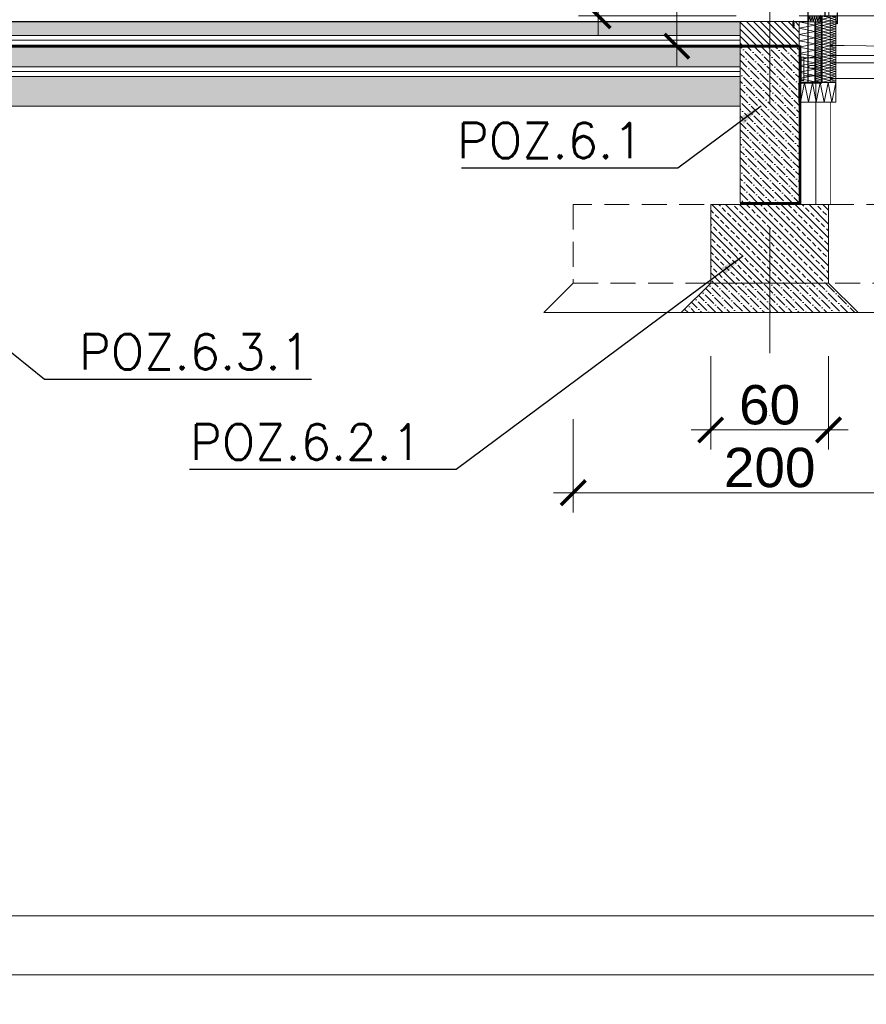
# Model space of a CAD drawing. Extents: x 4615668 to 9294084, y 5325188 to 10688993.
# Tile 213 of 256: x 4639102 to 4639533, y 5326647 to 5327148. Entities that reach past the tile are written whole.
import ezdxf
from ezdxf.lldxf.tags import DXFTag

# ---------------------------------------------------------------- set-up
doc = ezdxf.new("R2010")
doc.units = 0
doc.header["$MEASUREMENT"] = 0
for name, pattern in [('1', [0]), ('ACAD_DOTTED', [0.5, 0.25, -0.25]), ('DASHDOT', [25.4, 12.7, -6.35, 0, -6.35]), ('DASHED', [19.05, 12.7, -6.35])]:
    doc.linetypes.add(name, pattern=pattern)
for name, color, linetype, lineweight in [('00 wymiary', 15, 'Continuous', 15), ('2-0', 40, 'Continuous', 5), ('A_wymiary', 152, 'Continuous', 5), ('ATH 1-0', 142, 'Continuous', 5), ('ATH 2-0', 40, 'Continuous', 5), ('ATH 3-0', 102, 'Continuous', 5), ('ATH 3-2', 102, 'Continuous', 5), ('ATH Al', 5, 'Continuous', 5), ('AW_PROFILE', 7, 'Continuous', 5), ('hatch', 253, 'Continuous', 0), ('K-OPISY', 252, 'Continuous', 15), ('kotwy', 170, '1', 5), ('ocieplenie', 214, 'Continuous', 13), ('Osie', 175, 'DASHDOT', 9), ('sciany - mur', 1, 'Continuous', 30), ('Wymiar', 7, 'Continuous', 9)]:
    doc.layers.add(name, color=color, linetype=linetype, lineweight=lineweight)
for name, color, linetype in [('ConProfile', 7, 'Continuous'), ('CrossSectionsProfils', 7, 'Continuous'), ('DIM', 7, 'Continuous'), ('sciany', 1, 'Continuous')]:
    doc.layers.add(name, color=color, linetype=linetype)
doc.styles.add('Arial Narrow 20', font='arial.ttf', dxfattribs={"height": 20})
doc.styles.add('Simplex', font='simplex.shx')
doc.linetypes.add('BATTING', pattern='A,0.00254,-2.54,[134,ltypeshp.shx,S=2.54,R=0,X=-2.54,Y=0],-5.08,[134,ltypeshp.shx,S=2.54,R=180,X=2.54,Y=0],-2.54', length=10.16254)
tags = doc.linetypes.add('DASH', pattern=[15, 10, -5]).pattern_tags.tags
tags[6:7] = [DXFTag(74, 4), DXFTag(75, 0), DXFTag(340, '0'), DXFTag(46, 0.0), DXFTag(50, 0.0), DXFTag(44, 0.0), DXFTag(45, 0.0)]
tags[4:5] = [DXFTag(74, 4), DXFTag(75, 0), DXFTag(340, '0'), DXFTag(46, 0.0), DXFTag(50, 0.0), DXFTag(44, 0.0), DXFTag(45, 0.0)]
doc.dimstyles.new('1do100 ok', dxfattribs={"dimscale": 0.5, "dimtxt": 12, "dimasz": 25, "dimexe": 20, "dimexo": 0, "dimgap": 5, "dimtad": 1, "dimdec": 0, "dimzin": 9, "dimtxsty": 'Arial Narrow 20', "dimblk": 'ARCHTICK', "dimcen": 3, "dimdle": 20, "dimclrd": 256, "dimclre": 256, "dimclrt": 256, "dimadec": 0, "dimazin": 2, "dimtfac": 1, "dimtdec": 0, "dimtix": 1, "dimtmove": 2, "dimatfit": 3, "dimldrblk": 'NONE', "dimfxl": 0, "dimtvp": 1, "dimtolj": 1, "dimtzin": 0, "dimlwd": 5, "dimlwe": 5, "dimarcsym": 0})
doc.dimstyles.new('1do50', dxfattribs={"dimscale": 5, "dimtxt": 2.5, "dimasz": 2.5, "dimexe": 2.5, "dimexo": 0.5, "dimgap": 1, "dimtad": 1, "dimdec": 1, "dimrnd": 0.5, "dimzin": 12, "dimdsep": 46, "dimtxsty": 'Simplex', "dimblk": 'OBLIQUE', "dimcen": 0.5, "dimdle": 2.5, "dimclrd": 256, "dimclre": 256, "dimclrt": 256, "dimadec": 1, "dimazin": 3, "dimtfac": 1, "dimtdec": 1, "dimtix": 1, "dimtmove": 0, "dimatfit": 3, "dimfxl": 0, "dimtolj": 1, "dimtzin": 0, "dimarcsym": 0})
pattern_1 = [(135, (-17043.35, -5502.5394), (-4.8613591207, 1.3258252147), [6.25, -1.25, 0, -1.25])]

# ---------------------------------------------------------------- blocks, each defined once
blk = doc.blocks.new('bfgbfgb')
at = {"layer": 'kotwy', "color": 6}
for p, q in [((42173.6, 23166.5), (42173.6, 23046.5)), ((42173.6, 23166.5), (42198.6, 23166.5)), ((42183.6, 23166.5), (42183.6, 23046.5)), ((42198.6, 23166.5), (42198.6, 23046.5)), ((42198.6, 23161.5), (42283.6, 23161.5)), ((42283.6, 23161.5), (42283.6, 23071.5)), ((42173.6, 23046.5), (42198.6, 23046.5)), ((42198.6, 23071.5), (42283.6, 23071.5))]:
    blk.add_line(p, q, dxfattribs=at)
at = {"layer": 'kotwy', "color": 251}
for p, q in [((42229.1, 23123), (42256.1, 23123)), ((42229.1, 23110), (42256.1, 23110))]:
    blk.add_line(p, q, dxfattribs=at)
at = {"layer": 'kotwy', "color": 251, "linetype": 'ACAD_DOTTED', "ltscale": 5}
blk.add_lwpolyline([(42173.6, 23127.8), (42183.6, 23127.8), (42183.6, 23115.3), (42173.6, 23115.3)], close=True, dxfattribs=at)
blk.add_lwpolyline([(42173.6, 23127.8), (42183.6, 23127.8), (42183.6, 23115.3), (42173.6, 23115.3)], close=True, dxfattribs=at)
at = {"layer": 'kotwy', "color": 251}
for centre, start, end in [((42229.1, 23116.5), 90, 270), ((42256.1, 23116.5), 270, 90)]:
    blk.add_arc(centre, 6.5, start, end, dxfattribs=at)
blk = doc.blocks.new('*U5304')
at = {"color": 0, "linetype": 'ByBlock', "lineweight": -2, "transparency": 16777216}
blk.add_lwpolyline([(0, 0), (0, -52.5, -0.876976), (-2, -52.8), (-5.2, -40.7), (-6.7, -41.1), (-3.4, -53.1, 0.876976), (1.5, -52.5), (1.5, 0)], format="xyb", close=True, dxfattribs=at)
blk = doc.blocks.new('kątownik alu 20x20x2')
at = {"lineweight": 9}
blk.add_lwpolyline([(-24, -2, -0.414214), (-25, -1), (-25, 0), (0, 0), (0, -25), (-1, -25, -0.414214), (-2, -24), (-2, -3, 0.414214), (-3, -2)], format="xyb", close=True, dxfattribs=at)
blk = doc.blocks.new('*U5305')
at = {"color": 0, "linetype": 'ByBlock', "lineweight": -2, "transparency": 16777216}
blk.add_lwpolyline([(0, 0), (98.3, 0, 0.414214), (100.3, 2), (100.3, 20.8), (99.3, 20.8), (99.3, 2, -0.414214), (98.3, 1), (0, 1)], format="xyb", close=True, dxfattribs=at)
blk = doc.blocks.new('*U5306')
at = {"color": 0, "linetype": 'ByBlock', "lineweight": -2, "transparency": 16777216}
blk.add_lwpolyline([(0, 0), (0, -338.4998), (40, -338.4998), (40, 0)], close=True, dxfattribs=at)
at = {"layer": 'ATH 3-0'}
blk.add_lwpolyline([(0, 0), (40, -8), (0, -16), (40, -24), (0, -32), (40, -40), (0, -48), (40, -56), (0, -64), (40, -72), (0, -80), (40, -88), (0, -96), (40, -104), (0, -112), (40, -120), (0, -128), (40, -136), (0, -144), (40, -152), (0, -160), (40, -168), (0, -176), (40, -184), (0, -192), (40, -200), (0, -208), (40, -216), (0, -224), (40, -232), (0, -240), (40, -248), (0, -256), (40, -264), (0, -272), (40, -280), (0, -288), (40, -296), (0, -304), (40, -312), (0, -320), (40, -328), (0, -336), (12.499, -338.4998)], dxfattribs=at)
blk = doc.blocks.new('*U5307')
at = {"color": 0, "linetype": 'ByBlock', "lineweight": -2, "transparency": 16777216}
blk.add_lwpolyline([(0, 0), (0, -338.4998), (30, -338.4998), (30, 0)], close=True, dxfattribs=at)
at = {"layer": 'ATH 3-0'}
blk.add_lwpolyline([(0, 0), (30, -6), (0, -12), (30, -18), (0, -24), (30, -30), (0, -36), (30, -42), (0, -48), (30, -54), (0, -60), (30, -66), (0, -72), (30, -78), (0, -84), (30, -90), (0, -96), (30, -102), (0, -108), (30, -114), (0, -120), (30, -126), (0, -132), (30, -138), (0, -144), (30, -150), (0, -156), (30, -162), (0, -168), (30, -174), (0, -180), (30, -186), (0, -192), (30, -198), (0, -204), (30, -210), (0, -216), (30, -222), (0, -228), (30, -234), (0, -240), (30, -246), (0, -252), (30, -258), (0, -264), (30, -270), (0, -276), (30, -282), (0, -288), (30, -294), (0, -300), (30, -306), (0, -312), (30, -318), (0, -324), (30, -330), (0, -336), (12.499, -338.4998)], dxfattribs=at)
blk = doc.blocks.new('*U5308')
at = {"layer": 'ATH 1-0'}
h = blk.add_hatch(color=256, dxfattribs=at)
h.dxf.hatch_style = 2
h.paths.add_polyline_path([(0, 0), (0, -5), (1, -5), (1, 0)])
h = blk.add_hatch(color=256, dxfattribs=at)
h.dxf.hatch_style = 2
h.paths.add_polyline_path([(0, -10), (0, -15), (1, -15), (1, -10)])
h = blk.add_hatch(color=256, dxfattribs=at)
h.dxf.hatch_style = 2
h.paths.add_polyline_path([(0.1, -20.1, 0.094718), (0.6, -21.1), (3, -24.4), (3.8, -23.8), (1.4, -20.5, -0.094718), (1.1, -19.9)])
h = blk.add_hatch(color=256, dxfattribs=at)
h.dxf.hatch_style = 2
h.paths.add_polyline_path([(5.4, -28.3), (5.4, -33.3), (6.4, -33.3), (6.4, -28.3)])
h = blk.add_hatch(color=256, dxfattribs=at)
h.dxf.hatch_style = 2
h.paths.add_polyline_path([(5.4, -38.3), (5.4, -43.3), (6.4, -43.3), (6.4, -38.3)])
h = blk.add_hatch(color=256, dxfattribs=at)
h.dxf.hatch_style = 2
h.paths.add_polyline_path([(5.4, -48.3), (5.4, -53.3), (6.4, -53.3), (6.4, -48.3)])
h = blk.add_hatch(color=256, dxfattribs=at)
h.dxf.hatch_style = 2
h.paths.add_polyline_path([(5.4, -58.3), (5.4, -63.3), (6.4, -63.3), (6.4, -58.3)])
h = blk.add_hatch(color=256, dxfattribs=at)
h.dxf.hatch_style = 2
h.paths.add_polyline_path([(5.4, -68.3), (5.4, -73.3), (6.4, -73.3), (6.4, -68.3)])
h = blk.add_hatch(color=256, dxfattribs=at)
h.dxf.hatch_style = 2
h.paths.add_polyline_path([(5.4, -78.3), (5.4, -83.3), (6.4, -83.3), (6.4, -78.3)])
h = blk.add_hatch(color=256, dxfattribs=at)
h.dxf.hatch_style = 2
h.paths.add_polyline_path([(5.4, -88.3), (5.4, -93.3), (6.4, -93.3), (6.4, -88.3)])
h = blk.add_hatch(color=256, dxfattribs=at)
h.dxf.hatch_style = 2
h.paths.add_polyline_path([(5.4, -98.3), (5.4, -103.3), (6.4, -103.3), (6.4, -98.3)])
h = blk.add_hatch(color=256, dxfattribs=at)
h.dxf.hatch_style = 2
h.paths.add_polyline_path([(5.4, -108.3), (5.4, -113.3), (6.4, -113.3), (6.4, -108.3)])
h = blk.add_hatch(color=256, dxfattribs=at)
h.dxf.hatch_style = 2
h.paths.add_polyline_path([(5.4, -118.3), (5.4, -123.3), (6.4, -123.3), (6.4, -118.3)])
h = blk.add_hatch(color=256, dxfattribs=at)
h.dxf.hatch_style = 2
h.paths.add_polyline_path([(5.4, -128.3), (5.4, -133.3), (6.4, -133.3), (6.4, -128.3)])
h = blk.add_hatch(color=256, dxfattribs=at)
h.dxf.hatch_style = 2
h.paths.add_polyline_path([(5.4, -138.3), (5.4, -143.3), (6.4, -143.3), (6.4, -138.3)])
h = blk.add_hatch(color=256, dxfattribs=at)
h.dxf.hatch_style = 2
h.paths.add_polyline_path([(5.4, -148.3), (5.4, -153.3), (6.4, -153.3), (6.4, -148.3)])
h = blk.add_hatch(color=256, dxfattribs=at)
h.dxf.hatch_style = 2
h.paths.add_polyline_path([(5.4, -158.3), (5.4, -163.3), (6.4, -163.3), (6.4, -158.3)])
h = blk.add_hatch(color=256, dxfattribs=at)
h.dxf.hatch_style = 2
h.paths.add_polyline_path([(5.4, -168.3), (5.4, -173.3), (6.4, -173.3), (6.4, -168.3)])
h = blk.add_hatch(color=256, dxfattribs=at)
h.dxf.hatch_style = 2
h.paths.add_polyline_path([(5.4, -178.3), (5.4, -183.3), (6.4, -183.3), (6.4, -178.3)])
h = blk.add_hatch(color=256, dxfattribs=at)
h.dxf.hatch_style = 2
h.paths.add_polyline_path([(5.4, -188.3), (5.4, -193.3), (6.4, -193.3), (6.4, -188.3)])
h = blk.add_hatch(color=256, dxfattribs=at)
h.dxf.hatch_style = 2
h.paths.add_polyline_path([(5.4, -198.3), (5.4, -203.3), (6.4, -203.3), (6.4, -198.3)])
h = blk.add_hatch(color=256, dxfattribs=at)
h.dxf.hatch_style = 2
h.paths.add_polyline_path([(5.4, -208.3), (5.4, -213.3), (6.4, -213.3), (6.4, -208.3)])
h = blk.add_hatch(color=256, dxfattribs=at)
h.dxf.hatch_style = 2
h.paths.add_polyline_path([(5.4, -218.3), (5.4, -223.3), (6.4, -223.3), (6.4, -218.3)])
h = blk.add_hatch(color=256, dxfattribs=at)
h.dxf.hatch_style = 2
h.paths.add_polyline_path([(5.4, -228.3), (5.4, -233.3), (6.4, -233.3), (6.4, -228.3)])
h = blk.add_hatch(color=256, dxfattribs=at)
h.dxf.hatch_style = 2
h.paths.add_polyline_path([(5.4, -238.3), (5.4, -243.3), (6.4, -243.3), (6.4, -238.3)])
h = blk.add_hatch(color=256, dxfattribs=at)
h.dxf.hatch_style = 2
h.paths.add_polyline_path([(5.4, -248.3), (5.4, -253.3), (6.4, -253.3), (6.4, -248.3)])
h = blk.add_hatch(color=256, dxfattribs=at)
h.dxf.hatch_style = 2
h.paths.add_polyline_path([(5.4, -258.3), (5.4, -263.3), (6.4, -263.3), (6.4, -258.3)])
h = blk.add_hatch(color=256, dxfattribs=at)
h.dxf.hatch_style = 2
h.paths.add_polyline_path([(5.4, -268.3), (5.4, -273.3), (6.4, -273.3), (6.4, -268.3)])
h = blk.add_hatch(color=256, dxfattribs=at)
h.dxf.hatch_style = 2
h.paths.add_polyline_path([(5.4, -278.3), (5.4, -283.3), (6.4, -283.3), (6.4, -278.3)])
h = blk.add_hatch(color=256, dxfattribs=at)
h.dxf.hatch_style = 2
h.paths.add_polyline_path([(5.4, -288.3), (5.4, -293.3), (6.4, -293.3), (6.4, -288.3)])
h = blk.add_hatch(color=256, dxfattribs=at)
h.dxf.hatch_style = 2
h.paths.add_polyline_path([(5.4, -298.3), (5.4, -303.3), (6.4, -303.3), (6.4, -298.3)])
h = blk.add_hatch(color=256, dxfattribs=at)
h.dxf.hatch_style = 2
h.paths.add_polyline_path([(-109.5, -344.6), (-109.5, -349.6), (-108.5, -349.6), (-108.5, -344.6)])
h = blk.add_hatch(color=256, dxfattribs=at)
h.dxf.hatch_style = 2
h.paths.add_polyline_path([(-102.1, -340), (-106.5, -340, 0.053042), (-107.2, -340.1), (-107, -341, -0.053042), (-106.5, -341), (-102.1, -341)])
h = blk.add_hatch(color=256, dxfattribs=at)
h.dxf.hatch_style = 2
h.paths.add_polyline_path([(-92.1, -340), (-97.1, -340), (-97.1, -341), (-92.1, -341)])
h = blk.add_hatch(color=256, dxfattribs=at)
h.dxf.hatch_style = 2
h.paths.add_polyline_path([(-82.1, -340), (-87.1, -340), (-87.1, -341), (-82.1, -341)])
h = blk.add_hatch(color=256, dxfattribs=at)
h.dxf.hatch_style = 2
h.paths.add_polyline_path([(-72.1, -340), (-77.1, -340), (-77.1, -341), (-72.1, -341)])
h = blk.add_hatch(color=256, dxfattribs=at)
h.dxf.hatch_style = 2
h.paths.add_polyline_path([(-62.1, -340), (-67.1, -340), (-67.1, -341), (-62.1, -341)])
h = blk.add_hatch(color=256, dxfattribs=at)
h.dxf.hatch_style = 2
h.paths.add_polyline_path([(-52.1, -340), (-57.1, -340), (-57.1, -341), (-52.1, -341)])
h = blk.add_hatch(color=256, dxfattribs=at)
h.dxf.hatch_style = 2
h.paths.add_polyline_path([(-42.1, -340), (-47.1, -340), (-47.1, -341), (-42.1, -341)])
h = blk.add_hatch(color=256, dxfattribs=at)
h.dxf.hatch_style = 2
h.paths.add_polyline_path([(-32.1, -340), (-37.1, -340), (-37.1, -341), (-32.1, -341)])
h = blk.add_hatch(color=256, dxfattribs=at)
h.dxf.hatch_style = 2
h.paths.add_polyline_path([(-22.1, -340), (-27.1, -340), (-27.1, -341), (-22.1, -341)])
h = blk.add_hatch(color=256, dxfattribs=at)
h.dxf.hatch_style = 2
h.paths.add_polyline_path([(-12.1, -340), (-17.1, -340), (-17.1, -341), (-12.1, -341)])
h = blk.add_hatch(color=256, dxfattribs=at)
h.dxf.hatch_style = 2
h.paths.add_polyline_path([(-2.1, -340), (-7.1, -340), (-7.1, -341), (-2.1, -341)])
h = blk.add_hatch(color=256, dxfattribs=at)
h.dxf.hatch_style = 2
h.paths.add_polyline_path([(5.4, -338.3), (5.4, -340), (2.9, -340), (2.9, -341), (5.4, -341, 0.414214), (6.4, -340), (6.4, -338.3)])
h = blk.add_hatch(color=256, dxfattribs=at)
h.dxf.hatch_style = 2
h.paths.add_polyline_path([(5.4, -308.3), (5.4, -313.3), (6.4, -313.3), (6.4, -308.3)])
h = blk.add_hatch(color=256, dxfattribs=at)
h.dxf.hatch_style = 2
h.paths.add_polyline_path([(5.4, -318.3), (5.4, -323.3), (6.4, -323.3), (6.4, -318.3)])
h = blk.add_hatch(color=256, dxfattribs=at)
h.dxf.hatch_style = 2
h.paths.add_polyline_path([(5.4, -328.3), (5.4, -333.3), (6.4, -333.3), (6.4, -328.3)])
h = blk.add_hatch(color=256, dxfattribs=at)
h.dxf.hatch_style = 2
h.paths.add_polyline_path([(-109.5, -354.6), (-109.5, -359.6), (-108.5, -359.6), (-108.5, -354.6)])
h = blk.add_hatch(color=256, dxfattribs=at)
h.dxf.hatch_style = 2
h.paths.add_polyline_path([(-109.5, -364.6), (-109.5, -369.6), (-108.5, -369.6), (-108.5, -364.6)])
h = blk.add_hatch(color=256, dxfattribs=at)
h.dxf.hatch_style = 2
h.paths.add_polyline_path([(-109.5, -374.6), (-109.5, -379.6), (-108.5, -379.6), (-108.5, -374.6)])
h = blk.add_hatch(color=256, dxfattribs=at)
h.dxf.hatch_style = 2
h.paths.add_polyline_path([(-109.5, -384.6), (-109.5, -389.6), (-108.5, -389.6), (-108.5, -384.6)])
h = blk.add_hatch(color=256, dxfattribs=at)
h.dxf.hatch_style = 2
h.paths.add_polyline_path([(-109.5, -394.6), (-109.5, -399.6), (-108.5, -399.6), (-108.5, -394.6)])
h = blk.add_hatch(color=256, dxfattribs=at)
h.dxf.hatch_style = 2
h.paths.add_polyline_path([(-109.5, -404.6), (-109.5, -409.6), (-108.5, -409.6), (-108.5, -404.6)])
h = blk.add_hatch(color=256, dxfattribs=at)
h.dxf.hatch_style = 2
h.paths.add_polyline_path([(-109.5, -414.6), (-109.5, -419.6), (-108.5, -419.6), (-108.5, -414.6)])
h = blk.add_hatch(color=256, dxfattribs=at)
h.dxf.hatch_style = 2
h.paths.add_polyline_path([(-109.5, -424.6), (-109.5, -429.6), (-108.5, -429.6), (-108.5, -424.6)])
h = blk.add_hatch(color=256, dxfattribs=at)
h.dxf.hatch_style = 2
h.paths.add_polyline_path([(-109.5, -434.6), (-109.5, -439.6), (-108.5, -439.6), (-108.5, -434.6)])
at = {"color": 0, "linetype": 'ByBlock', "lineweight": -2, "transparency": 16777216}
blk.add_lwpolyline([(0, 0), (0, -19.4, 0.159966), (0.6, -21.1), (5.4, -27.7), (5.4, -340), (-106.5, -340, 0.414214), (-109.5, -343), (-109.5, -440), (-108.5, -440), (-108.5, -343, -0.414214), (-106.5, -341), (5.4, -341, 0.414214), (6.4, -340), (6.4, -27.7, 0.15997), (6.2, -27.1), (1.4, -20.5, -0.159966), (1, -19.4), (1, 0)], format="xyb", close=True, dxfattribs=at)
blk = doc.blocks.new('*U5309')
at = {"color": 0, "linetype": 'ByBlock', "lineweight": -2, "transparency": 16777216}
blk.add_lwpolyline([(0, 0), (0, -187.5), (100, -187.5), (100, 0)], close=True, dxfattribs=at)
at = {"layer": 'ATH 3-0'}
blk.add_lwpolyline([(0, 0), (100, -20), (0, -40), (100, -60), (0, -80), (100, -100), (0, -120), (100, -140), (0, -160), (100, -180), (62.6, -187.5)], dxfattribs=at)
blk = doc.blocks.new('*U5310')
at = {"color": 0, "linetype": 'ByBlock', "lineweight": -2, "transparency": 16777216}
blk.add_lwpolyline([(0, 0), (0, -308.2), (80, -308.2), (80, 0)], close=True, dxfattribs=at)
at = {"layer": 'ATH 3-0'}
blk.add_lwpolyline([(0, 0), (80, -16), (0, -32), (80, -48), (0, -64), (80, -80), (0, -96), (80, -112), (0, -128), (80, -144), (0, -160), (80, -176), (0, -192), (80, -208), (0, -224), (80, -240), (0, -256), (80, -272), (0, -288), (80, -304), (58.8, -308.2)], dxfattribs=at)
blk = doc.blocks.new('*U5311')
at = {"color": 0, "linetype": 'ByBlock', "lineweight": -2, "transparency": 16777216}
blk.add_lwpolyline([(0, 0), (0, -59.9), (30, -59.9), (30, 0)], close=True, dxfattribs=at)
at = {"layer": 'ATH 3-0'}
blk.add_lwpolyline([(0, 0), (30, -6), (0, -12), (30, -18), (0, -24), (30, -30), (0, -36), (30, -42), (0, -48), (30, -54), (0.7, -59.9)], dxfattribs=at)
blk = doc.blocks.new('*U5313')
at = {"color": 0, "linetype": 'ByBlock', "lineweight": -2, "transparency": 16777216}
blk.add_lwpolyline([(-4, 0), (34, 0)], dxfattribs=at)
blk = doc.blocks.new('*U5312')
at = {"color": 0, "linetype": 'ByBlock', "lineweight": -2, "transparency": 16777216}
for p, q in [((0.3, -4.2), (0.3, 4.2)), ((12, 2), (0.6, 2.7)), ((1.4, 1.4), (0.6, 2.7)), ((0.6, 2.7), (11.6, 2.5)), ((1.4, 3), (1.4, 2.6)), ((1.4, -1.4), (1.4, 1.4)), ((3.1, 1.4), (1.4, 1.4)), ((3.1, -1.4), (3.1, 1.4)), ((3.8, 3), (3.8, -3)), ((3.8, 2), (3.8, -1.2)), ((5.9, 2.6), (5.9, 3.3)), ((6.4, 2), (6.4, 1.2)), ((7.1, 1.2), (7.1, 2)), ((7.7, -1.2), (7.7, 1.2)), ((8.6, 2.5), (8.7, 3.3)), ((11.7, 3.3), (13.4, 2.6)), ((12, 2.5), (12, 2)), ((16.4, 2.6), (14.7, 3.3)), ((19.4, 2.6), (17.7, 3.3)), ((22.4, 2.6), (20.7, 3.3)), ((23.7, 3.3), (25.4, 2.6)), ((26.7, -3), (26.7, 3)), ((28.5, 3), (28.5, -3)), ((1.4, -1.4), (0.6, -2.7)), ((12, -2), (0.6, -2.7)), ((0.6, -2.7), (11.6, -2.5)), ((3.1, -1.4), (1.4, -1.4)), ((1.4, -3), (1.4, -2.6)), ((5.9, -2.6), (5.9, -3.3)), ((6.4, -2), (6.4, -1.2)), ((7.1, -1.2), (7.1, -2)), ((8.6, -2.5), (8.7, -3.3)), ((11.7, -3.3), (13.4, -2.6)), ((12, -2.5), (12, -2)), ((16.4, -2.6), (14.7, -3.3)), ((19.4, -2.6), (17.7, -3.3)), ((22.4, -2.6), (20.7, -3.3)), ((23.7, -3.3), (25.4, -2.6))]:
    blk.add_line(p, q, dxfattribs=at)
for points in [[(30, -2.7), (28.5, -3), (26.7, -3, 0.027541), (25.8, -3, 0.270325), (24.9, -2.5), (23.6, -2.5), (23.7, -3.3), (22.7, -3.3, 0.414214), (21.9, -2.5), (20.6, -2.5), (20.7, -3.3), (19.7, -3.3, 0.414214), (18.9, -2.5), (17.6, -2.5), (17.7, -3.3), (16.7, -3.3, 0.414214), (15.9, -2.5), (14.6, -2.5), (14.7, -3.3), (13.7, -3.3, 0.420005), (12.9, -2.5), (12, -2.5), (11.6, -2.5), (11.7, -3.3), (10.7, -3.3, 0.236341), (10.4, -2.6), (8.7, -3.3), (7.7, -3.3, 0.209793), (7.4, -2.7), (5.9, -3.3), (3.8, -3), (1.4, -3), (0.3, -4.2), (0, -4.2), (0, 4.2), (0.3, 4.2), (1.4, 3), (3.8, 3), (5.9, 3.3), (7.4, 2.7, 0.209793), (7.7, 3.3), (8.7, 3.3), (10.4, 2.6, 0.236341), (10.7, 3.3), (11.7, 3.3), (11.6, 2.5), (12, 2.5), (12.9, 2.5, 0.420005), (13.7, 3.3), (14.7, 3.3), (14.6, 2.5), (15.9, 2.5, 0.414214), (16.7, 3.3), (17.7, 3.3), (17.6, 2.5), (18.9, 2.5, 0.414214), (19.7, 3.3), (20.7, 3.3), (20.6, 2.5), (21.9, 2.5, 0.414214), (22.7, 3.3), (23.7, 3.3), (23.6, 2.5), (24.9, 2.5, 0.270325), (25.8, 3, 0.027541), (26.7, 3), (28.5, 3), (30, 2.7)], [(26, 1.2), (3.1, 1.2, -0.414214), (3.8, 2), (26, 2, -1)], [(26, -1.2), (3.1, -1.2, 0.414214), (3.8, -2), (26, -2, 1)]]:
    blk.add_lwpolyline(points, format="xyb", close=True, dxfattribs=at)
blk.add_circle((15.7, -0.5), 0.2, dxfattribs=at)
for centre, radius, start, end in [((6.8, 3.3), 0.85, 295.6699, 312.6064), ((14.3, -4.4), 5.6, 51.9912, 144.3693), ((14.3, 4.4), 5.6, 215.6307, 308.0088), ((9.9, 3.3), 0.85, 286.1563, 306.8106), ((6.8, -3.3), 0.85, 47.3936, 64.3301), ((9.9, -3.3), 0.85, 53.1894, 73.8437)]:
    blk.add_arc(centre, radius, start, end, dxfattribs=at)
at = {"layer": 'ATH 3-2'}
blk.add_blockref('*U5313', (0, 0), dxfattribs=at)
blk = doc.blocks.new('*U5314')
at = {"color": 0, "linetype": 'ByBlock', "lineweight": -2, "transparency": 16777216}
blk.add_lwpolyline([(0, 0), (0, -308.2), (30, -308.2), (30, 0)], close=True, dxfattribs=at)
at = {"layer": 'ATH 3-0'}
blk.add_lwpolyline([(0, 0), (30, -6), (0, -12), (30, -18), (0, -24), (30, -30), (0, -36), (30, -42), (0, -48), (30, -54), (0, -60), (30, -66), (0, -72), (30, -78), (0, -84), (30, -90), (0, -96), (30, -102), (0, -108), (30, -114), (0, -120), (30, -126), (0, -132), (30, -138), (0, -144), (30, -150), (0, -156), (30, -162), (0, -168), (30, -174), (0, -180), (30, -186), (0, -192), (30, -198), (0, -204), (30, -210), (0, -216), (30, -222), (0, -228), (30, -234), (0, -240), (30, -246), (0, -252), (30, -258), (0, -264), (30, -270), (0, -276), (30, -282), (0, -288), (30, -294), (0, -300), (30, -306), (18.8, -308.2)], dxfattribs=at)
blk = doc.blocks.new('G$CF6DD062E')
at = {"lineweight": 0, "ltscale": 40}
blk.add_lwpolyline([(945.7, 484.5), (903.6, 484.5)], dxfattribs=at)
at = {"layer": 'A_wymiary', "ltscale": 40}
blk.add_lwpolyline([(762.2, 6965.3), (762.2, 635.3), (762.2, 295.3), (831.6, 295.3), (831.6, 606.9, 0.029325), (831.4, 607.6), (826.9, 612.1, -0.198912), (825.7, 615), (825.7, 635.3), (828.7, 635.3), (828.7, 616.3, 0.414258), (829.7, 615.3), (830.7, 615.3, 0.444219), (831.7, 616.3), (831.7, 635.3), (831.7, 635.3), (867.2, 635.3), (867.2, 6965.3)], format="xyb", close=True, dxfattribs=at)
at = {"layer": 'ConProfile', "color": 7}
for p, q in [((825.7, 615, 17837.5), (825.7, 635.3, 17837.5)), ((831.4, 607.6, 17837.5), (826.9, 612.1, 17837.5)), ((831.6, 295.3), (831.6, 606.9, 17837.5))]:
    blk.add_line(p, q, dxfattribs=at)
for centre, radius, start, end in [((829.7, 615, 17837.5), 4, 180.0009, 225.0009), ((825.6, 605.4, 17837.5), 6.22, 14.3875, 21.1064)]:
    blk.add_arc(centre, radius, start, end, dxfattribs=at)
at = {"layer": 'CrossSectionsProfils', "ltscale": 40}
blk.add_lwpolyline([(831.6, 295.3), (762.2, 295.3), (762.2, 6965.3), (847.2, 6965.3), (847.2, 635.3)], dxfattribs=at)
at = {"layer": 'sciany', "lineweight": 0, "ltscale": 40}
blk.add_line((716.2, 335.3), (721.7, 335.3), dxfattribs=at)
at = {"layer": '00 wymiary', "lineweight": 5}
blk.add_blockref('bfgbfgb', (-41457.5, -22741.2), dxfattribs=at)
at = {"layer": '2-0', "lineweight": 5, "rotation": 270}
blk.add_blockref('*U5312', (687.2, 606.3), dxfattribs=at)
at = {"layer": 'ATH 2-0', "lineweight": 30}
blk.add_blockref('*U5308', (825.7, 635.3, 17837.5), dxfattribs=at)
at = {"layer": 'ATH 3-0', "lineweight": 5}
for name, p in [('*U5310', (716.2, 603.6)), ('*U5314', (797.7, 603.6, -1557.9)), ('*U5306', (833.6, 633.8, -1557.9)), ('*U5307', (873.6, 633.8, -1557.9))]:
    blk.add_blockref(name, p, dxfattribs=at)
for name, p, rotation in [('*U5311', (764.2, 603.6, 17837.5), 90.00000000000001), ('*U5309', (903.6, 295.3), 270)]:
    blk.add_blockref(name, p, dxfattribs=dict(at, rotation=rotation))
at = {"layer": 'ATH Al'}
blk.add_blockref('*U5305', (661.9, 605.3), dxfattribs=at)
at = {"layer": 'ATH Al', "color": 5, "lineweight": 5}
blk.add_blockref('*U5304', (910.7, 649.7), dxfattribs=at)
at = {"layer": 'AW_PROFILE', "xscale": -1}
blk.add_blockref('kątownik alu 20x20x2', (762.2, 635.3, -1557.9), dxfattribs=at)
blk = doc.blocks.new('_Oblique')
at = {"color": 0, "linetype": 'ByBlock', "lineweight": -2}
blk.add_line((-0.5, -0.5), (0.5, 0.5), dxfattribs=at)
blk = doc.blocks.new('_ArchTick')
at = {"color": 0, "linetype": 'ByBlock', "const_width": 0.15}
blk.add_lwpolyline([(-0.5, -0.5), (0.5, 0.5)], dxfattribs=at)
blk = doc.blocks.new('*D5662')
at = {"layer": 'Defpoints', "color": 0}
for p in [(4639453.78, 5327012), (4639513.78, 5327012), (4639513.78, 5326939.23)]:
    blk.add_point(p, dxfattribs=at)
at = {"layer": 'Wymiar', "linetype": 'Continuous', "lineweight": 5}
for p, q in [((4639453.78, 5326976.73), (4639453.78, 5326929.23)), ((4639513.78, 5326976.73), (4639513.78, 5326929.23)), ((4639443.78, 5326939.23), (4639523.78, 5326939.23))]:
    blk.add_line(p, q, dxfattribs=at)
at = {"layer": 'Wymiar', "linetype": 'ByBlock', "lineweight": 5, "xscale": 12.5, "yscale": 12.5, "zscale": 12.5, "rotation": 180}
blk.add_blockref('_ArchTick', (4639453.78, 5326939.23), dxfattribs=at)
at = {"layer": 'Wymiar', "linetype": 'ByBlock', "lineweight": 5, "xscale": 12.5, "yscale": 12.5, "zscale": 12.5}
blk.add_blockref('_ArchTick', (4639513.78, 5326939.23), dxfattribs=at)
at = {"layer": 'Wymiar', "lineweight": 0, "ltscale": 40, "insert": (4639483.78, 5326951.94), "char_height": 20, "attachment_point": 5, "style": 'Arial Narrow 20'}
blk.add_mtext('\\A1;60', dxfattribs=at)
blk = doc.blocks.new('_None')
blk = doc.blocks.new('*D5663')
at = {"layer": 'Defpoints', "color": 0}
for p in [(4639383.81, 5327013.97), (4639583.81, 5327013.97), (4639383.81, 5326907.31)]:
    blk.add_point(p, dxfattribs=at)
at = {"layer": 'Wymiar', "linetype": 'Continuous', "lineweight": 5}
for p, q in [((4639383.81, 5326944.81), (4639383.81, 5326897.31)), ((4639583.81, 5326944.81), (4639583.81, 5326897.31)), ((4639593.81, 5326907.31), (4639373.81, 5326907.31))]:
    blk.add_line(p, q, dxfattribs=at)
at = {"layer": 'Wymiar', "linetype": 'ByBlock', "lineweight": 5, "xscale": 12.5, "yscale": 12.5, "zscale": 12.5, "rotation": 180}
blk.add_blockref('_ArchTick', (4639383.81, 5326907.31), dxfattribs=at)
at = {"layer": 'Wymiar', "linetype": 'ByBlock', "lineweight": 5, "xscale": 12.5, "yscale": 12.5, "zscale": 12.5}
blk.add_blockref('_ArchTick', (4639583.81, 5326907.31), dxfattribs=at)
at = {"layer": 'Wymiar', "lineweight": 0, "ltscale": 40, "insert": (4639483.81, 5326920.02), "char_height": 20, "attachment_point": 5, "style": 'Arial Narrow 20'}
blk.add_mtext('\\A1;200', dxfattribs=at)
blk = doc.blocks.new('*D5678')
at = {"layer": 'Defpoints', "color": 0}
for p in [(4639471.98, 5327424.97), (4639436.53, 5327134.47), (4639471.98, 5327134.47)]:
    blk.add_point(p, dxfattribs=at)
at = {"layer": 'DIM', "lineweight": 5, "ltscale": 40}
for p, q in [((4639436.53, 5327434.97), (4639436.53, 5327124.47)), ((4639471.98, 5327424.97), (4639426.53, 5327424.97)), ((4639471.98, 5327134.47), (4639426.53, 5327134.47))]:
    blk.add_line(p, q, dxfattribs=at)
at = {"layer": 'DIM', "linetype": 'ByBlock', "lineweight": 5, "xscale": 12.5, "yscale": 12.5, "zscale": 12.5}
for p, rotation in [((4639436.53, 5327424.97), 90), ((4639436.53, 5327134.47), 270)]:
    blk.add_blockref('_ArchTick', p, dxfattribs=dict(at, rotation=rotation))
at = {"layer": 'DIM', "lineweight": 0, "ltscale": 40, "insert": (4639423.82, 5327279.72), "char_height": 20, "attachment_point": 5, "rotation": 90, "style": 'Arial Narrow 20'}
blk.add_mtext('\\A1;290', dxfattribs=at)
blk = doc.blocks.new('*D5679')
at = {"layer": 'Defpoints', "color": 0}
for p in [(4639468.78, 5327424.97), (4639396.47, 5327149.97), (4639466.78, 5327149.97)]:
    blk.add_point(p, dxfattribs=at)
at = {"layer": 'DIM', "lineweight": 5, "ltscale": 40}
for p, q in [((4639396.47, 5327434.97), (4639396.47, 5327139.97)), ((4639468.78, 5327424.97), (4639386.47, 5327424.97)), ((4639466.78, 5327149.97), (4639386.47, 5327149.97))]:
    blk.add_line(p, q, dxfattribs=at)
at = {"layer": 'DIM', "linetype": 'ByBlock', "lineweight": 5, "xscale": 12.5, "yscale": 12.5, "zscale": 12.5}
for p, rotation in [((4639396.47, 5327424.97), 90), ((4639396.47, 5327149.97), 270)]:
    blk.add_blockref('_ArchTick', p, dxfattribs=dict(at, rotation=rotation))
at = {"layer": 'DIM', "lineweight": 0, "ltscale": 40, "insert": (4639383.76, 5327287.47), "char_height": 20, "attachment_point": 5, "rotation": 90, "style": 'Arial Narrow 20'}
blk.add_mtext('\\A1;275', dxfattribs=at)
blk = doc.blocks.new('*D5685')
at = {"layer": 'Defpoints', "color": 0}
for p in [(4639513.78, 5327784.97), (4639627.7, 5327784.97), (4639498.78, 5327149.97)]:
    blk.add_point(p, dxfattribs=at)
at = {"layer": 'DIM', "lineweight": 5, "ltscale": 40}
for p, q in [((4639627.7, 5327139.97), (4639627.7, 5327794.97)), ((4639513.78, 5327784.97), (4639637.7, 5327784.97)), ((4639498.78, 5327149.97), (4639637.7, 5327149.97))]:
    blk.add_line(p, q, dxfattribs=at)
at = {"layer": 'DIM', "linetype": 'ByBlock', "lineweight": 5, "xscale": 12.5, "yscale": 12.5, "zscale": 12.5}
for p, rotation in [((4639627.7, 5327784.97), 90), ((4639627.7, 5327149.97), 270)]:
    blk.add_blockref('_ArchTick', p, dxfattribs=dict(at, rotation=rotation))
at = {"layer": 'DIM', "lineweight": 0, "ltscale": 40, "insert": (4639614.98, 5327467.47), "char_height": 20, "attachment_point": 5, "rotation": 90, "style": 'Arial Narrow 20'}
blk.add_mtext('\\A1;635', dxfattribs=at)

msp = doc.modelspace()

# ---------------------------------------------------------------- hatches: boundary and pattern name
at = {"layer": 'hatch', "lineweight": 0, "ltscale": 40, "transparency": 33554687}
h = msp.add_hatch(dxfattribs=at)
h.set_pattern_fill('ANSI36', color=256, scale=20, angle=90)
h.set_pattern_definition(pattern_1)
h.paths.add_polyline_path([(4638928.813, 5327139.968), (4638928.813, 5327146.968), (4638378.781, 5327146.968), (4638378.781, 5327139.968), (4638928.813, 5327139.968)], is_closed=False)
h.paths.add_polyline_path([(4638210.813, 5327146.968), (4638210.813, 5327139.968), (4638348.781, 5327139.968), (4638348.781, 5327146.968), (4638210.813, 5327146.968)], is_closed=False)
h.paths.add_polyline_path([(4638348.781, 5327133.968), (4638210.813, 5327133.968), (4638210.813, 5327123.968), (4638348.781, 5327123.968), (4638348.781, 5327133.968)], is_closed=False)
h.paths.add_polyline_path([(4638928.813, 5327123.968), (4638928.813, 5327133.968), (4638378.781, 5327133.968), (4638378.781, 5327123.968), (4638928.813, 5327123.968)], is_closed=False)
h.paths.add_polyline_path([(4638958.813, 5327123.968), (4639468.783, 5327123.968), (4639468.783, 5327133.968), (4638958.813, 5327133.968), (4638958.813, 5327123.968)], is_closed=False)
h.paths.add_polyline_path([(4639468.783, 5327139.968), (4639468.783, 5327146.968), (4638958.813, 5327146.968), (4638958.813, 5327139.968), (4639468.783, 5327139.968)], is_closed=False)
h = msp.add_hatch(dxfattribs=at)
h.set_pattern_fill('ANSI31', color=256, scale=20, angle=90)
h.set_pattern_definition([(135, (9985457.754, 687012.831), (-1.767766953, -1.767766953), [])])
h.paths.add_polyline_path([(4639468.783, 5327146.968), (4639468.783, 5327134.968), (4639483.783, 5327134.968), (4639483.783, 5327146.968), (4639468.783, 5327146.968)], is_closed=False)
h.paths.add_polyline_path([(4639498.783, 5327134.968), (4639498.783, 5327146.968), (4639483.783, 5327146.968), (4639483.783, 5327134.968), (4639498.783, 5327134.968)], is_closed=False)
h = msp.add_hatch(dxfattribs=at)
h.set_pattern_fill('ANSI36', color=256, scale=20, angle=90)
h.set_pattern_definition(pattern_1)
h.paths.add_polyline_path([(4639468.783, 5327054.97), (4639483.813, 5327054.97), (4639483.813, 5327133.968), (4639468.783, 5327133.968), (4639468.783, 5327054.97)], is_closed=False)
h.paths.add_polyline_path([(4639498.783, 5327054.97), (4639498.783, 5327133.968), (4639483.813, 5327133.968), (4639483.813, 5327054.97), (4639498.783, 5327054.97)], is_closed=False)
at = {"layer": 'hatch', "lineweight": 0, "ltscale": 40}
h = msp.add_hatch(dxfattribs=at)
h.set_pattern_fill('AR-CONC', color=256)
h.set_pattern_definition([(50, (-11669.256, -5532.6), (7.172601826, -0.62752135), [0.75, -8.25]), (355, (-11669.256, -5532.6), (-1.387513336, 7.521921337), [0.6, -6.6]), (100.45144446, (-11668.6584, -5532.6524), (5.785088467, 6.89439991), [0.63740192, -7.01142112]), (46.1842, (-11669.256, -5530.6), (10.672413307, -1.655192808), [1.125, -12.375]), (96.63563549, (-11668.367, -5530.738), (9.346619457, 9.741186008), [0.95610342, -10.5171376]), (351.18416399, (-11669.256, -5530.6), (9.34661945, 9.741186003), [0.9, -9.90000001]), (21, (-11668.256, -5531.1), (5.969070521, -4.0261889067), [0.75, -8.25]), (326, (-11668.256, -5531.1), (2.433153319, 7.2515004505), [0.6, -6.6]), (71.45144474, (-11667.7586, -5531.436), (8.402223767, 3.225311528), [0.6374019, -7.01142112]), (37.5, (-11669.256, -5532.6001), (0.1215985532, 3.3289385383), [0, -6.52, 0, -6.7, 0, -6.625]), (7.5, (-11669.256, -5532.6), (2.6306953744, 3.9441171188), [0, -3.82, 0, -6.37, 0, -2.525]), (327.5, (-11671.486, -5532.6001), (5.3382243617, -0.2255487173), [0, -2.5, 0, -7.8, 0, -10.35]), (317.5, (-11672.486, -5532.6), (5.8318616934, 1.0010498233), [0, -3.25, 0, -5.18, 0, -7.35])])
h.paths.add_polyline_path([(4638210.813, 5327118.968), (4638210.813, 5327103.968), (4638348.781, 5327103.968), (4638348.781, 5327118.968)])
h.paths.add_polyline_path([(4637818.783, 5327103.968), (4637818.783, 5327118.968), (4638180.813, 5327118.968), (4638180.813, 5327103.968)])
h.paths.add_polyline_path([(4638378.781, 5327118.968), (4638378.781, 5327103.968), (4638928.813, 5327103.968), (4638928.813, 5327118.968), (4638378.781, 5327118.968)], is_closed=False)
h.paths.add_polyline_path([(4638958.813, 5327118.968), (4638958.813, 5327103.968), (4639468.783, 5327103.968), (4639468.783, 5327118.968), (4638958.813, 5327118.968)], is_closed=False)
at = {"layer": 'hatch', "lineweight": 0, "ltscale": 40, "transparency": 33554687}
h = msp.add_hatch(dxfattribs=at)
h.set_pattern_fill('ANSI33', color=256, scale=20, angle=90)
h.set_pattern_definition([(135, (-15363.3204, -5502.5394), (-3.535533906, -3.535533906), []), (135, (-15363.3204, -5499.004), (-3.535533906, -3.535533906), [2.5, -1.25])])
h.paths.add_polyline_path([(4639453.813, 5327013.98), (4639513.813, 5327013.98), (4639513.813, 5327053.98), (4639453.813, 5327053.98)])
h = msp.add_hatch(dxfattribs=at)
h.set_pattern_fill('ANSI36', color=256, scale=20, angle=90)
h.set_pattern_definition([(135, (-12831.7817, -5502.5394), (-4.8613591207, 1.3258252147), [6.25, -1.25, 0, -1.25])])
h.paths.add_polyline_path([(4639483.843, 5327013.98), (4639453.813, 5327013.98), (4639438.813, 5326998.98), (4639483.843, 5326998.98), (4639483.843, 5327013.98)], is_closed=False)
h.paths.add_polyline_path([(4639483.843, 5327013.98), (4639483.843, 5326998.98), (4639528.813, 5326998.98), (4639513.813, 5327013.98), (4639483.843, 5327013.98)], is_closed=False)

# ---------------------------------------------------------------- linework, layer by layer
at = {"lineweight": 0, "ltscale": 40}
for p, q in [((4639822.738, 5327129.732), (4639521.738, 5327134.89)), ((4639514.843, 5327129.732), (4639921.783, 5327129.732))]:
    msp.add_line(p, q, dxfattribs=at)
at = {"color": 1, "lineweight": 0, "ltscale": 40}
for points in [[(4639498.783, 5327134.968), (4639468.783, 5327134.968), (4639468.783, 5327146.968), (4639498.783, 5327146.968)], [(4639468.783, 5327054.97), (4639498.783, 5327054.97), (4639498.783, 5327133.968), (4639468.783, 5327133.968)], [(4639453.783, 5327013.97), (4639513.783, 5327013.97), (4639513.783, 5327053.97), (4639453.783, 5327053.97)]]:
    msp.add_lwpolyline(points, close=True, dxfattribs=at)
at = {"lineweight": 0, "ltscale": 40}
msp.add_lwpolyline([(4639521.738, 5327134.89), (4639514.843, 5327134.89)], dxfattribs=at)
at = {"linetype": 'DASH', "lineweight": 0}
for points in [[(4639383.813, 5327013.97), (4639368.813, 5326998.97), (4639602.134, 5326998.914), (4639583.813, 5327013.97)], [(4639453.783, 5327013.97), (4639438.783, 5326998.97), (4639528.783, 5326998.97), (4639513.783, 5327013.97)]]:
    msp.add_lwpolyline(points, dxfattribs=at)
at = {"layer": 'hatch', "linetype": 'BATTING', "lineweight": 0, "ltscale": 0.75}
msp.add_line((4639507.343, 5327146.978), (4639507.343, 5327053.98), dxfattribs=at)
at = {"layer": 'hatch', "linetype": 'BATTING', "lineweight": 0, "ltscale": 0.2}
for p, q in [((4639468.783, 5327137.468), (4638958.813, 5327137.558)), ((4638958.813, 5327121.558), (4639468.783, 5327121.558))]:
    msp.add_line(p, q, dxfattribs=at)
at = {"layer": 'hatch', "color": 252}
for points in [[(4637122.377, 5326662.083), (4640272.377, 5326662.083), (4640272.377, 5328147.083), (4637122.377, 5328147.083)], [(4637122.377, 5326662.083), (4640272.377, 5326662.083), (4640272.377, 5328147.083), (4637122.377, 5328147.083)], [(4637282.377, 5328117.083), (4640242.377, 5328117.083), (4640242.377, 5326692.083), (4637282.377, 5326692.083)], [(4638172.377, 5325188.083), (4640272.377, 5325188.083), (4640272.377, 5326662.083), (4638172.377, 5326662.083)], [(4638172.377, 5325188.083), (4640272.377, 5325188.083), (4640272.377, 5326662.083), (4638172.377, 5326662.083)]]:
    msp.add_lwpolyline(points, close=True, dxfattribs=at)
at = {"layer": 'hatch', "color": 251, "lineweight": 0, "ltscale": 40}
for points in [[(4639921.783, 5327125.964), (4639514.843, 5327125.964)], [(4639514.843, 5327117.964), (4639921.783, 5327117.964)]]:
    msp.add_lwpolyline(points, dxfattribs=at)
at = {"layer": 'ocieplenie', "lineweight": 0, "ltscale": 40, "const_width": 0.2}
msp.add_lwpolyline([(4639514.843, 5327053.98), (4639499.843, 5327053.98), (4639499.843, 5327105.956), (4639514.843, 5327105.956)], close=True, dxfattribs=at)
at = {"layer": 'Osie', "lineweight": 0, "ltscale": 5}
msp.add_line((4639483.813, 5328058.589), (4639483.813, 5326928.951), dxfattribs=at)
at = {"layer": 'sciany', "ltscale": 40}
msp.add_line((4638378.781, 5327146.968), (4639468.783, 5327146.968), dxfattribs=at)
at = {"layer": 'sciany', "lineweight": 0, "ltscale": 40}
for p, q in [((4638958.813, 5327139.968), (4639468.783, 5327139.968)), ((4638348.781, 5327134.968), (4639480.826, 5327134.968)), ((4638348.781, 5327133.968), (4639478.375, 5327133.968)), ((4638958.813, 5327123.968), (4639468.783, 5327123.968)), ((4638958.813, 5327118.968), (4639468.783, 5327118.968)), ((4639498.783, 5327118.968), (4639499.343, 5327118.968)), ((4638958.813, 5327103.968), (4639468.783, 5327103.968)), ((4639498.783, 5327103.968), (4639499.343, 5327103.968))]:
    msp.add_line(p, q, dxfattribs=at)
at = {"layer": 'sciany - mur', "color": 252, "linetype": 'DASHDOT', "lineweight": 0}
msp.add_lwpolyline([(4638210.813, 5327134.475, 1, 1, 0), (4639499.343, 5327134.468, 1, 1, 0), (4639499.343, 5327054.605, 1, 1, 0), (4639468.794, 5327054.47, 1, 1, 0)], format="xyseb", dxfattribs=at)
at = {"layer": 'sciany - mur', "color": 252, "linetype": 'DASHDOT', "lineweight": 0, "const_width": 1}
msp.add_lwpolyline([(4639468.783, 5327054.47), (4639498.751, 5327054.47)], dxfattribs=at)
at = {"layer": 'Wymiar', "color": 1, "linetype": 'DASHED', "lineweight": 0}
msp.add_lwpolyline([(4639383.813, 5327013.97), (4639583.813, 5327013.97), (4639583.813, 5327053.97), (4639383.813, 5327053.97)], close=True, dxfattribs=at)

# ---------------------------------------------------------------- block references
at = {"layer": 'A_wymiary', "ltscale": 40, "xscale": 0.1, "yscale": 0.1, "zscale": 0.1}
msp.add_blockref('G$CF6DD062E', (4639427.168, 5327086.425), dxfattribs=at)

# ---------------------------------------------------------------- texts
at = {"layer": 'K-OPISY', "char_height": 18, "style": 'Simplex'}
for s, insert, attachment_point in [('{\\C0;POZ.6.1}', (4639419.547, 5327077.467), 9), ('{\\C0;POZ.6.3.1}', (4639132.257, 5326970.044), 7), ('{\\C0;POZ.6.2.1}', (4639306.802, 5326924.118), 9)]:
    msp.add_mtext(s, dxfattribs=dict(at, insert=insert, attachment_point=attachment_point))

# ---------------------------------------------------------------- dimensions: what is measured, and where the dimension line sits
at = {"layer": 'DIM', "color": 1, "lineweight": 0, "ltscale": 40}
for base, p1, p2, picture, middle in [((4639627.699, 5327784.968), (4639498.783, 5327149.967), (4639513.783, 5327784.968), '*D5685', (4639614.981, 5327467.467)), ((4639396.473, 5327149.967), (4639468.783, 5327424.967), (4639466.783, 5327149.967), '*D5679', (4639383.762, 5327287.467)), ((4639436.531, 5327134.468), (4639471.982, 5327424.967), (4639471.981, 5327134.468), '*D5678', (4639423.82, 5327279.718))]:
    dim = msp.add_linear_dim(base=base, p1=p1, p2=p2, angle=90, dimstyle='1do100 ok', override={"dimfxl": 1, "dimfxlon": 0}, dxfattribs=at)
    dim.commit()
    dim.dimension.update_dxf_attribs({"geometry": picture, "text_midpoint": middle})
at = {"layer": 'Wymiar', "color": 31, "linetype": 'Continuous', "lineweight": 0}
for base, p1, p2, picture, middle in [((4639383.813, 5326907.312), (4639583.813, 5327013.97), (4639383.813, 5327013.97), '*D5663', (4639483.813, 5326920.023)), ((4639513.783, 5326939.226), (4639453.783, 5327011.998), (4639513.783, 5327011.998), '*D5662', (4639483.783, 5326951.937))]:
    dim = msp.add_linear_dim(base=base, p1=p1, p2=p2, dimstyle='1do100 ok', override={"dimtxsty": 'Arial Narrow 20', "dimldrblk": 'None'}, dxfattribs=at)
    dim.commit()
    dim.dimension.update_dxf_attribs({"geometry": picture, "text_midpoint": middle})

# ---------------------------------------------------------------- leaders
at = {"layer": 'K-OPISY', "annotation_type": 0, "has_hookline": 1}
for points, hookline_direction, text_width in [([(4639479.416, 5327103.968), (4639437.047, 5327072.467), (4639424.547, 5327072.467)], 1, 92.571), ([(4639026.032, 5327036.552), (4639114.757, 5326965.044), (4639127.257, 5326965.044)], 0, 118.286), ([(4639469.994, 5327027.436), (4639324.302, 5326919.118), (4639311.802, 5326919.118)], 1, 118.286)]:
    msp.add_leader(points, dimstyle='1do50', override={"dimgap": 1, "dimtad": 1}, dxfattribs=dict(at, hookline_direction=hookline_direction, text_width=text_width))

doc.saveas('drawing.dxf')
